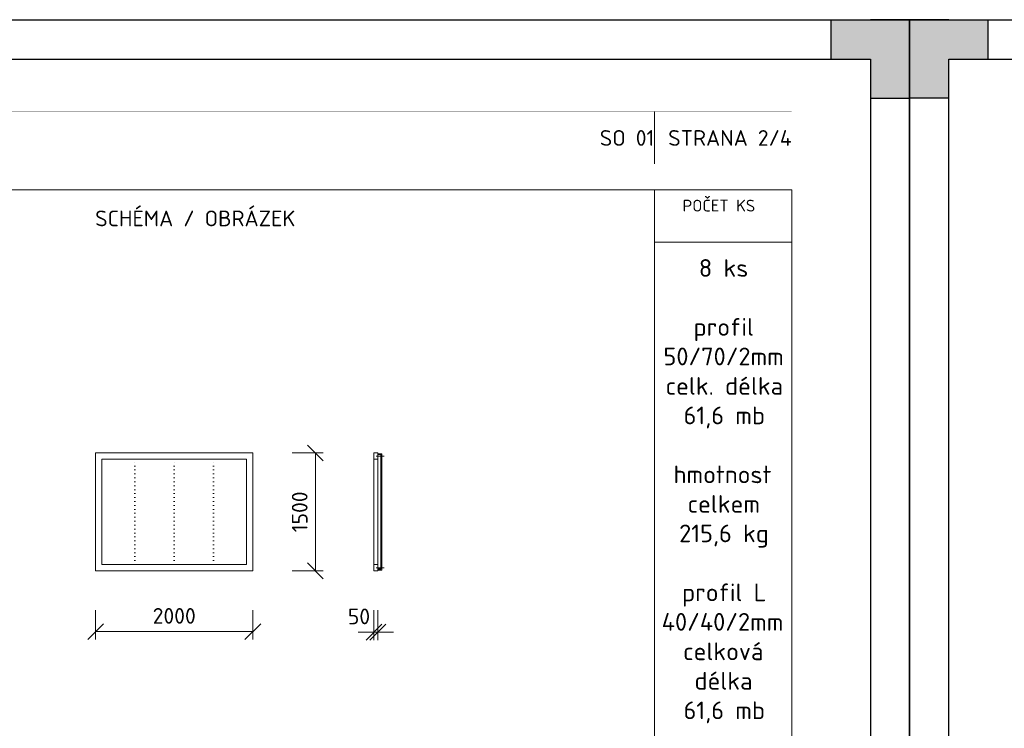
# Model space of a CAD drawing. Header units: millimetres. Extents: x 0 to 208068, y -2873 to 29700.
# Tile 9 of 13: x 51680 to 64204, y 20687 to 29700. Entities that reach past the tile are written whole.
import ezdxf

# ---------------------------------------------------------------- set-up
doc = ezdxf.new("R2010")
doc.units = ezdxf.units.MM
doc.header["$LTSCALE"] = 200
doc.linetypes.add('DOT', pattern=[0.25, 0, -0.25])
doc.layers.get('Defpoints').update_dxf_attribs({"color": 140})
for name, color, linetype, lineweight in [('A99_N_kce-pohl', 1, 'Continuous', 9), ('A99_N_koty-100', 160, 'Continuous', 9), ('A99_N_leg-ram', 7, 'Continuous', 9), ('A99_N_leg-text', 7, 'Continuous', 9), ('A99_N_txt-popis-100', 240, 'Continuous', 9), ('A99_S_txt-popis-100', 240, 'Continuous', 9)]:
    doc.layers.add(name, color=color, linetype=linetype, lineweight=lineweight)
doc.styles.add('A99_kota', font='isocpeur.ttf')
doc.styles.add('ad_popis 100', font='isocpeur.ttf', dxfattribs={"height": 200})
doc.dimstyles.new('A99_kota-100', dxfattribs={"dimscale": 100, "dimtxt": 2, "dimasz": 2, "dimexe": 1, "dimexo": 5, "dimgap": 1, "dimtad": 1, "dimdec": 0, "dimtxsty": 'A99_kota', "dimblk": 'OBLIQUE', "dimcen": 2.5, "dimclrd": 256, "dimclre": 256, "dimclrt": 256, "dimadec": 0, "dimazin": 0, "dimtfac": 1, "dimtdec": 0, "dimtix": 1, "dimtmove": 2, "dimatfit": 3, "dimfxl": 0, "dimlwd": -1, "dimlwe": -1, "dimarcsym": 0})

# ---------------------------------------------------------------- blocks, each defined once
blk = doc.blocks.new('*U6')
h = blk.add_hatch(color=0)
h.dxf.hatch_style = 1
h.paths.add_polyline_path([(-210, 287), (-205, 287), (-205, 292), (-200, 292), (-200, 297), (-210, 297)])
h = blk.add_hatch(color=0)
h.dxf.hatch_style = 1
h.paths.add_polyline_path([(0, 287), (-5, 287), (-5, 292), (-10, 292), (-10, 297), (0, 297)])
at = {"color": 0}
for p, q in [((-210, 292), (-210, 297)), ((-205, 297), (-210, 297)), ((-210, 0), (-210, 297)), ((-210, 297), (0, 297)), ((-200, 292), (-200, 297)), ((-10, 292), (-10, 297)), ((0, 297), (-5, 297)), ((0, 297), (0, 0)), ((-205, 5), (-205, 292)), ((-205, 292), (-5, 292)), ((-5, 292), (-5, 5)), ((-205, 287), (-210, 287)), ((-5, 287), (0, 287))]:
    blk.add_line(p, q, dxfattribs=at)
blk = doc.blocks.new('_OBLIQUE')
at = {"color": 0, "linetype": 'ByBlock'}
blk.add_line((-0.5, -0.5), (0.5, 0.5), dxfattribs=at)
blk = doc.blocks.new('*D20')
at = {"layer": 'A99_N_koty-100', "transparency": 16777216}
for p, q in [((52646, 22190), (52646, 21817)), ((54646, 22190), (54646, 21817)), ((52646, 21917), (54646, 21917))]:
    blk.add_line(p, q, dxfattribs=at)
at = {"layer": 'Defpoints', "color": 0, "transparency": 16777216}
for p in [(52646, 22690), (54646, 22690), (54646, 21917)]:
    blk.add_point(p, dxfattribs=at)
at = {"layer": 'A99_N_koty-100', "transparency": 16777216, "xscale": 200, "yscale": 200, "zscale": 200, "rotation": 180}
blk.add_blockref('_OBLIQUE', (52646, 21917), dxfattribs=at)
at = {"layer": 'A99_N_koty-100', "transparency": 16777216, "xscale": 200, "yscale": 200, "zscale": 200}
blk.add_blockref('_OBLIQUE', (54646, 21917), dxfattribs=at)
at = {"layer": 'A99_N_koty-100', "transparency": 16777216, "insert": (53646, 22117), "char_height": 200, "attachment_point": 5, "style": 'A99_kota'}
blk.add_mtext('2000', dxfattribs=at)
blk = doc.blocks.new('*D21')
at = {"layer": 'A99_N_koty-100', "transparency": 16777216}
for p, q in [((55146, 24190), (55542, 24190)), ((55442, 24190), (55442, 22690)), ((55146, 22690), (55542, 22690))]:
    blk.add_line(p, q, dxfattribs=at)
at = {"layer": 'Defpoints', "color": 0, "transparency": 16777216}
for p in [(54646, 24190), (54646, 22690), (55442, 22690)]:
    blk.add_point(p, dxfattribs=at)
at = {"layer": 'A99_N_koty-100', "transparency": 16777216, "xscale": 200, "yscale": 200, "zscale": 200}
for p, rotation in [((55442, 24190), 90), ((55442, 22690), 270)]:
    blk.add_blockref('_OBLIQUE', p, dxfattribs=dict(at, rotation=rotation))
at = {"layer": 'A99_N_koty-100', "transparency": 16777216, "insert": (55242, 23440), "char_height": 200, "attachment_point": 5, "rotation": 90, "style": 'A99_kota'}
blk.add_mtext('1500', dxfattribs=at)
blk = doc.blocks.new('*D56')
at = {"layer": 'A99_N_koty-100', "transparency": 16777216}
for p, q in [((56186, 22190), (56186, 21810)), ((56236, 22190), (56236, 21810)), ((56186, 21910), (55986, 21910)), ((56186, 21910), (56236, 21910)), ((56236, 21910), (56436, 21910))]:
    blk.add_line(p, q, dxfattribs=at)
at = {"layer": 'Defpoints', "color": 0, "transparency": 16777216}
for p in [(56186, 22690), (56236, 22690), (56236, 21910)]:
    blk.add_point(p, dxfattribs=at)
at = {"layer": 'A99_N_koty-100', "transparency": 16777216, "xscale": 200, "yscale": 200, "zscale": 200}
blk.add_blockref('_OBLIQUE', (56186, 21910), dxfattribs=at)
at = {"layer": 'A99_N_koty-100', "transparency": 16777216, "xscale": 200, "yscale": 200, "zscale": 200, "rotation": 180}
blk.add_blockref('_OBLIQUE', (56236, 21910), dxfattribs=at)
at = {"layer": 'A99_N_koty-100', "transparency": 16777216, "insert": (55996, 22110), "char_height": 200, "attachment_point": 5, "style": 'A99_kota'}
blk.add_mtext('50', dxfattribs=at)

msp = doc.modelspace()

# ---------------------------------------------------------------- linework, layer by layer
at = {"layer": 'A99_N_kce-pohl', "linetype": 'Continuous', "lineweight": 9, "ltscale": 0.5}
for points in [[(52646, 24190.2), (54646, 24190.2), (54646, 22690.2), (52646, 22690.2)], [(52726, 24110.2), (54566, 24110.2), (54566, 22770.2), (52726, 22770.2)]]:
    msp.add_lwpolyline(points, close=True, dxfattribs=at)
at = {"layer": 'A99_N_kce-pohl', "color": 1, "linetype": 'Continuous', "lineweight": 13}
for points in [[(56186, 24190.2), (56186, 24110.2), (56236, 24110.2), (56236, 24190.2), (56186, 24190.2)], [(56186, 22690.2), (56186, 22770.2), (56236, 22770.2), (56236, 22690.2), (56186, 22690.2)]]:
    msp.add_lwpolyline(points, dxfattribs=at)
for points in [[(56246, 24180.2), (56286, 24180.2), (56286, 24140.2), (56276, 24140.2), (56276, 24170.2), (56246, 24170.2)], [(56246, 22700.2), (56286, 22700.2), (56286, 22740.2), (56276, 22740.2), (56276, 22710.2), (56246, 22710.2)]]:
    msp.add_lwpolyline(points, close=True, dxfattribs=at)
at = {"layer": 'A99_N_kce-pohl', "linetype": 'DOT', "lineweight": 0}
for points in [[(53146, 22770.2), (53146, 24110.2)], [(53646, 22770.2), (53646, 24110.2)], [(54146, 22770.2), (54146, 24110.2)]]:
    msp.add_lwpolyline(points, dxfattribs=at)
at = {"layer": 'A99_N_kce-pohl', "color": 1, "linetype": 'Continuous', "lineweight": 5}
for points in [[(56186, 24110.2), (56186, 22754.1)], [(56286, 24140.2), (56286, 22720.2)]]:
    msp.add_lwpolyline(points, dxfattribs=at)
msp.add_lwpolyline([(56236, 24170.2), (56276, 24170.2), (56276, 22720.2), (56236, 22720.2)], close=True, dxfattribs=at)
at = {"layer": 'A99_N_koty-100'}
for points in [[(56216, 24150.2), (56316, 24150.2)], [(56216, 22730.2), (56316, 22730.2)]]:
    msp.add_lwpolyline(points, dxfattribs=at)
at = {"layer": 'A99_N_leg-ram'}
msp.add_line((59753.3, 26871.7), (61500, 26871.7), dxfattribs=at)
at = {"layer": 'A99_N_leg-ram', "const_width": 2}
msp.add_lwpolyline([(43500, 28531.8), (61500, 28531.8), (61500, 27868.2), (43500, 27868.2)], close=True, dxfattribs=at)
at = {"layer": 'A99_N_leg-ram'}
for points in [[(59753.3, 28531.8), (59753.3, 27868.2)], [(59753.3, 27536.4), (59753.3, 836.4)]]:
    msp.add_lwpolyline(points, dxfattribs=at)
msp.add_lwpolyline([(43500, 27536.4), (61500, 27536.4), (61500, 836.4), (43500, 836.4)], close=True, dxfattribs=at)

# ---------------------------------------------------------------- block references
at = {"layer": 'Defpoints', "ltscale": 0.1, "xscale": 100, "yscale": 100, "zscale": 100}
for p in [(63000, 0), (84000, 0)]:
    msp.add_blockref('*U6', p, dxfattribs=at)

# ---------------------------------------------------------------- texts
at = {"layer": 'A99_N_leg-text', "insert": (1868.2, 25059.3), "char_height": 200, "width": 17242.522, "attachment_point": 1, "style": 'ad_popis 100'}
msp.add_mtext('\\pi-600,l600,t600;{\\fSymbol|b0|i0|c2|p18;·^I}PŘED VÝROBOU ZAMĚŘIT PROSTOR, DO KTERÉHO JE DANÝ VÝROBEK INSTALOVÁN A OVĚŘIT ROZMĚRY VÝROBKU\\P{\\fSymbol|b0|i0|c2|p18;·^I}PŘI REALIZACI A NÁVRHU JE NUTNÉ DODRŽET PLATNOU LEGISLATIVU - ZÁKONY, NAŘÍZENÍ VLÁDY, VYHLÁŠKY, NORMY A DÁLE ROZHODNUTÍ A ZÁVAZNÁ STANOVISKA DOTČENÝCH ORGÁNŮ. KONSTRUKCE, NA KTERÉ SE NEVZTAHUJÍ ZÁVAZNÁ USTANOVENÍ ČSN, BUDOU PROVEDENY DLE NEZÁVAZNÝCH POŽADAVKŮ PLATNÝCH ČSN NEBO DODAVATEL JINÝM ZPŮSOBEM PROKAZATELNĚ DOLOŽÍ JEJICH FUNKČNOST.\\P{\\fSymbol|b0|i0|c2|p18;·^I}PŘED VÝROBOU JE NUTNÉ PŘEDLOŽIT V DOSTATEČNÉM PŘEDSTIHU DÍLENSKOU DOKUMENTACI K ODSOUHLASENÍ INVESTOROVI A  AUTORSKÉMU DOZORU. KONSTRUKČNÍ SCHÉMATA ANI OSTATNÍ VÝKRESY DÍLENSKOU (VÝROBNÍ) DOKUMENTACI NENAHRAZUJÍ. VÝROBKY NEMOHOU BÝT REALIZOVÁNY DO DOBY ODSOUHLASENÍ DÍLENSKÉ DOKUMENTACE.\\P{\\fSymbol|b0|i0|c2|p18;·^I}DODAVATEL GARANTUJE VEŠKERÉ VLASTNOSTI PRVKŮ\\P{\\fSymbol|b0|i0|c2|p18;·^I}KOTVENÍ PRVKŮ, KOTEVNÍ MATERIÁLY A TECHNOLOGIE PROVÁDĚNÍ BUDOU GARANTOVÁNY DODAVATELEM. ATYPICKÉ POSTUPY BUDOU KONZULTOVÁNY S AUTORSKÝM DOZOREM.\\P{\\fSymbol|b0|i0|c2|p18;·^I}V RÁMCI DÍLENSKÉ DOKUMENTACE ŘEŠIT ZPŮSOB DILATACÍ\\P{\\fSymbol|b0|i0|c2|p18;·^I}VÁHOVÉ ÚDAJE JEDNOTLIVÝCH VÝROBKŮ JSOU ORIENTAČNÍ\\P{\\fSymbol|b0|i0|c2|p18;·^I}U VŠECH PRVKŮ JE SOUČASTÍ DODÁVKY VEŠKERÉ KOTEVNÍ MATERIÁL, KOTEVNÍ MATERIÁL JE VE STEJNÉM MATERIÁLU JAKO ZBYTEK OKOLNÍ KONSTRUKCE (např. NEREZ=NEREZ)\\P{\\fSymbol|b0|i0|c2|p18;·^I}NA PŘÁNÍ ARCHITEKTA NEBO AUTORSKÉHO DOZORU MOHOU BÝT NĚKTERÉ POHLEDOVÉ PRVKY VZORKOVÁNY\\P{\\fSymbol|b0|i0|c2|p18;·^I}NEREZ VE STANDARDU DIN 1.4301, AISI 304, ČSN 17240, KARTÁČOVANÝ POVRCH \\P{\\fSymbol|b0|i0|c2|p18;·^I}OCEL VE STANDARDU S235 V JAKOSTNÍM STUPNI J0 = OCEL 11378{\\fArial|b0|i0|c238|p34; \\fCalibri|b0|i0|c238|p34;\\H0.91667x;\\P\\fSymbol|b0|i0|c2|p18;\\H1.09091x;·^I}VEŠKERÉ SVÁRY MUSÍ BÝT ZAČIŠTĚNÉ A NESMÍ VYTVÁŘET OSTRÉ HRANY\\P{\\fSymbol|b0|i0|c2|p18;·^I}V PŘÍPADĚ ŽÁROVÉHO ZINKOVÁNÍ KONSTRUKCE BUDE NANESEN POVLAK V TLOUŠŤCE MIN. 100 {\\fArial|b0|i0|c0|p34;\\H1.08333x;μ\\fMS Shell Dlg 2|b0|i0|c238|p0;\\H0.65385x;M. }U TĚCHTO KONSTRUKCÍ JE ZAKÁZÁNO DODATEČNĚ PROVÁDĚT JAKÉKOLIV ÚPRAVY POŠKOZUJÍCÍ ZINKOVOU VRSTVU.\\P{\\fSymbol|b0|i0|c2|p18;·^I}V PŘÍPADĚ JAKÝKOLIV ZMĚN NEBO ÚPRAV NA VÝROBCÍCH MUSÍ BÝT UPOZORNĚN AUTORSKÝ A TECHNICKÝ DOZOR', dxfattribs=at)
at = {"layer": 'A99_N_txt-popis-100', "color": 7, "attachment_point": 3, "style": 'A99_kota'}
for s, width, insert, char_height in [('STRANA 2/4', 1746.731, (61500, 28295.8), 200), ('SO 01', 9733.623, (59753.3, 28295.8), 200), ('POČET KS', 940.89, (61035.6, 27410), 150)]:
    msp.add_mtext_dynamic_manual_height_columns(s, width=width, gutter_width=1, heights=[0], dxfattribs=dict(at, insert=insert, char_height=char_height))
at = {"layer": 'A99_S_txt-popis-100', "color": 7, "attachment_point": 1, "style": 'A99_kota'}
for s, width, insert, char_height in [('\\pt2600;SCHÉMA / OBRÁZEK', 6413.154, (52640.6, 27272.3), 200), ('\\pi420.08131,t3345.08131;{\\fISOCPEUR|b1|i0|c238|p34;18 ks\\P\\pi756.82232,t3681.82232;\\P\\pi408.07232,t3333.07232;\\A1;\\fISOCPEUR|b0|i0|c238|p34;profil \\P\\pi25.57232,t2950.57232;50/70/2mm\\A0;\\fISOCPEUR|b1|i0|c238|p34;\\P\\pi52.39016,t2977.39016;celk. délka\\P\\pi180.49173,t3105.49173;237,6 mb\\P\\pi756.82232,t3681.82232;\\P\\pi152.49323,t3077.49323;hmotnost \\P\\pi331.61617,t3256.61617;celkem\\P\\pi342.07344,t3267.07344;831 kg\\P\\pi756.82232,t3681.82232;\\P\\pi261.82232,t3186.82232;\\A1;\\fISOCPEUR|b0|i0|c238|p34;profil L \\P\\pi3.07232,t2928.07232;40/40/2mm\\A0;\\fISOCPEUR|b1|i0|c238|p34;\\P\\pi275.36617,t3200.36617;celková \\P\\pi420.16565,t3345.16565;délka\\P\\pi180.49173,t3105.49173;237,6 mb\\P\\pi756.82232,t3681.82232;\\P\\pi152.49323,t3077.49323;hmotnost \\P\\pi331.61617,t3256.61617;celkem\\P\\pi191.62367,t3116.62367;284,6 kg}', 1513.645, (38843.2, 26654.6), 225), ('\\pi475.82532,t3400.82532;{\\fISOCPEUR|b1|i0|c238|p34;8 ks\\P\\pi756.82232,t3681.82232;\\P\\pi408.07232,t3333.07232;\\A1;\\fISOCPEUR|b0|i0|c238|p34;profil \\P\\pi25.57232,t2950.57232;50/70/2mm\\A0;\\fISOCPEUR|b1|i0|c238|p34;\\P\\pi52.39016,t2977.39016;celk. délka\\P\\pi280.76347,t3205.76347;61,6 mb\\P\\pi756.82232,t3681.82232;\\P\\pi152.49323,t3077.49323;hmotnost \\P\\pi331.61617,t3256.61617;celkem\\P\\pi225.01947,t3150.01947;215,6 kg\\P\\pi756.82232,t3681.82232;\\P\\pi261.82232,t3186.82232;\\A1;\\fISOCPEUR|b0|i0|c238|p34;profil L \\P\\pi3.07232,t2928.07232;40/40/2mm\\A0;\\fISOCPEUR|b1|i0|c238|p34;\\P\\pi275.36617,t3200.36617;celková \\P\\pi420.16565,t3345.16565;délka\\P\\pi280.76347,t3205.76347;61,6 mb\\P\\pi756.82232,t3681.82232;\\P\\pi152.49323,t3077.49323;hmotnost \\P\\pi331.61617,t3256.61617;celkem\\P\\pi280.76347,t3205.76347;73,8 kg}', 1513.645, (59843.2, 26654.6), 225)]:
    msp.add_mtext_dynamic_manual_height_columns(s, width=width, gutter_width=1250, heights=[0], dxfattribs=dict(at, insert=insert, char_height=char_height))

# ---------------------------------------------------------------- dimensions: what is measured, and where the dimension line sits
at = {"layer": 'A99_N_koty-100'}
dim = msp.add_linear_dim(base=(55441.9, 22690.2), p1=(54646, 24190.2), p2=(54646, 22690.2), angle=90, dimstyle='A99_kota-100', dxfattribs=at)
dim.commit()
dim.dimension.update_dxf_attribs({"geometry": '*D21', "text_midpoint": (55241.9, 23440.2)})
dim = msp.add_linear_dim(base=(54646, 21917.1), p1=(52646, 22690.2), p2=(54646, 22690.2), dimstyle='A99_kota-100', dxfattribs=at)
dim.commit()
dim.dimension.update_dxf_attribs({"geometry": '*D20', "text_midpoint": (53646, 22117.1)})
dim = msp.add_linear_dim(base=(56236, 21910.2), p1=(56186, 22690.2), p2=(56236, 22690.2), dimstyle='A99_kota-100', dxfattribs=at)
dim.commit()
dim.dimension.update_dxf_attribs({"geometry": '*D56', "text_midpoint": (55996, 22110.2), "dimtype": 160})

doc.saveas('drawing.dxf')
